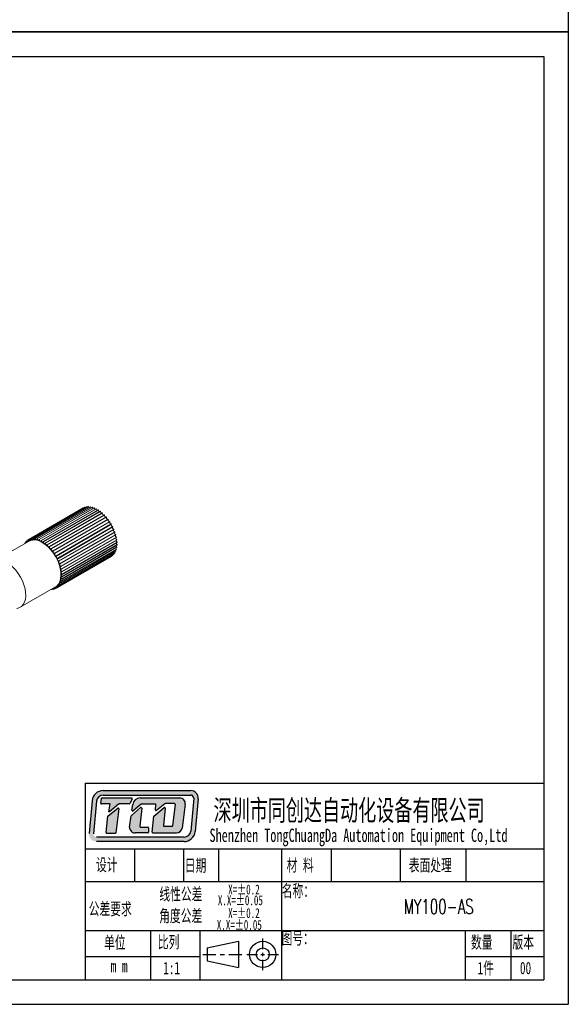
# Model space of a CAD drawing. Header units: millimetres. Extents: x 16752 to 17194, y 779 to 1404.
# Tile 5 of 11: x 17017 to 17194, y 779 to 1095. Entities that reach past the tile are written whole.
import ezdxf

# ---------------------------------------------------------------- set-up
doc = ezdxf.new("R2010")
doc.units = ezdxf.units.MM
doc.header["$LTSCALE"] = 0.3
doc.layers.add('外框', color=7, linetype='Continuous', lineweight=30)
doc.layers.add('文字', color=3, linetype='Continuous', lineweight=13)
doc.styles.add('SLDTEXTSTYLE2', font='txt')
doc.styles.get("Standard").update_dxf_attribs({"font": 'txt.shx', "width": 0.67, "oblique": 5, "bigfont": 'gbcbig.shx'})

# ---------------------------------------------------------------- blocks, each defined once
blk = doc.blocks.new('Y')
at = {"lineweight": 30}
for p, q in [((-4136.76, 2009.27), (-3862.74, 2009.27)), ((-4154.44, 2003.97), (-3857.44, 2003.97)), ((-4154.44, 2003.97), (-3857.44, 2003.97))]:
    blk.add_line(p, q, dxfattribs=at)
for points in [[(-3857.44, 2213.99), (-4154.44, 2213.99), (-4154.44, 2003.97)], [(-4136.76, 2009.27), (-4136.76, 2208.69), (-3862.74, 2208.69)]]:
    blk.add_lwpolyline(points, dxfattribs=at)
blk = doc.blocks.new('W')
at = {"lineweight": 30}
for p, q in [((-3857.44, 2213.99), (-3857.44, 2003.97)), ((-3857.44, 2213.99), (-3857.44, 2003.97)), ((-3862.74, 2208.69), (-3862.74, 2009.27))]:
    blk.add_line(p, q, dxfattribs=at)
blk.add_blockref('Y', (0, 0))

msp = doc.modelspace()

# ---------------------------------------------------------------- hatches: boundary and pattern name
at = {"layer": '外框'}
h = msp.add_hatch(color=256, dxfattribs=at)
h.dxf.hatch_style = 1
h.paths.add_polyline_path([(17072.359, 847.489), (17044.224, 847.489, 0.3871904), (17040.67, 844.252), (17039.687, 833.733, 0.4417631), (17042.057, 831.132), (17070.208, 831.132, 0.3876272), (17073.763, 834.374), (17074.729, 844.892, 0.4413093)])
h.paths.add_polyline_path([(17072.359, 846.061, -0.4413093), (17073.307, 845.022), (17072.341, 834.505, -0.3876272), (17070.208, 832.56), (17042.057, 832.56, -0.4417631), (17041.109, 833.6), (17042.092, 844.119, -0.3871904), (17044.224, 846.061)], flags=16)
h.paths.add_polyline_path([(17053.321, 845.145, -0.5692565), (17053.531, 844.794), (17052.734, 843.323, -0.2751589), (17052.525, 843.199), (17049.316, 843.199, 0.1785487), (17049.162, 843.142), (17046.251, 840.656), (17046.046, 840.656), (17046.511, 843.202), (17043.685, 843.202, -0.4551699), (17043.449, 843.473), (17043.649, 844.916, -0.3736999), (17043.884, 845.121)], flags=0)
h.paths.add_polyline_path([(17048.916, 841.825, -0.6728841), (17049.298, 841.606), (17048.268, 833.974, -0.3754282), (17048.032, 833.768), (17045.429, 833.768, -0.4451596), (17045.192, 834.031), (17045.739, 839.246, -0.2032664), (17045.829, 839.409)], flags=0)
h.paths.add_polyline_path([(17056.058, 845.146), (17068.795, 845.146, -0.4535474), (17070.564, 843.126), (17069.543, 835.461, -0.3759441), (17067.774, 833.912), (17060.221, 833.912, -0.443757), (17059.984, 834.173), (17060.494, 839.257), (17063.762, 842.033, -0.6781546), (17064.153, 841.826), (17063.548, 836.289, 0.4464345), (17063.785, 836.025), (17066.312, 836.025, 0.3783283), (17066.548, 836.233), (17067.396, 843.037, 0.4510331), (17067.16, 843.304), (17064.186, 843.304, 0.1736567), (17064.035, 843.25), (17061.394, 841.08, -0.6630003), (17061.006, 841.284), (17061.143, 842.92, 0.4388203), (17060.905, 843.178), (17056.577, 843.178, 0.1753949), (17056.425, 843.123), (17053.849, 840.977, -0.6807563), (17053.461, 841.19), (17053.697, 843.064, -0.3779258)], flags=0)
h.paths.add_polyline_path([(17053.325, 839.491), (17056.201, 842.019, -0.6841835), (17056.595, 841.815), (17055.97, 836.066, 0.4462884), (17056.207, 835.803), (17058.515, 835.803, -0.4142136), (17058.753, 835.565), (17058.753, 834.15, -0.4142136), (17058.515, 833.912), (17054.478, 833.912, -0.4294817), (17052.696, 835.789), (17053.247, 839.349, -0.1758286)], flags=0)
h.paths.add_polyline_path([(17053.531, 844.794, 0.5692565), (17053.321, 845.145), (17043.884, 845.121, 0.3736999), (17043.649, 844.916), (17043.449, 843.473, 0.4551699), (17043.685, 843.202), (17046.511, 843.202), (17046.046, 840.656), (17046.251, 840.656), (17049.162, 843.142, -0.1785487), (17049.316, 843.199), (17052.525, 843.199, 0.2751589), (17052.734, 843.323)], flags=0)
h.paths.add_polyline_path([(17049.298, 841.606, 0.6728841), (17048.916, 841.825), (17045.829, 839.409, 0.2032664), (17045.739, 839.246), (17045.192, 834.031, 0.4451596), (17045.429, 833.768), (17048.032, 833.768, 0.3754282), (17048.268, 833.974)], flags=0)
h.paths.add_polyline_path([(17056.595, 841.815, 0.6841835), (17056.201, 842.019), (17053.325, 839.491, 0.1758286), (17053.247, 839.349), (17052.696, 835.789, 0.4294817), (17054.478, 833.912), (17058.515, 833.912, 0.4142136), (17058.753, 834.15), (17058.753, 835.565, 0.4142136), (17058.515, 835.803), (17056.207, 835.803, -0.4462884), (17055.97, 836.066)], flags=0)
h.paths.add_polyline_path([(17068.795, 845.146), (17056.058, 845.146, 0.3779258), (17053.697, 843.064), (17053.461, 841.19, 0.6807563), (17053.849, 840.977), (17056.425, 843.123, -0.1753949), (17056.577, 843.178), (17060.905, 843.178, -0.4388203), (17061.143, 842.92), (17061.006, 841.284, 0.6630003), (17061.394, 841.08), (17064.035, 843.25, -0.1736567), (17064.186, 843.304), (17067.16, 843.304, -0.4510331), (17067.396, 843.037), (17066.548, 836.233, -0.3783283), (17066.312, 836.025), (17063.785, 836.025, -0.4464345), (17063.548, 836.289), (17064.153, 841.826, 0.6781546), (17063.762, 842.033), (17060.494, 839.257), (17059.984, 834.173, 0.443757), (17060.221, 833.912), (17067.774, 833.912, 0.3759441), (17069.543, 835.461), (17070.564, 843.126, 0.4535474)], flags=0)
h = msp.add_hatch(color=256, dxfattribs=at)
h.dxf.hatch_style = 1
h.paths.add_polyline_path([(17053.531, 844.794, 0.5692565), (17053.321, 845.145), (17043.884, 845.121, 0.3736999), (17043.649, 844.916), (17043.449, 843.473, 0.4551699), (17043.685, 843.202), (17046.511, 843.202), (17046.046, 840.656), (17046.251, 840.656), (17049.162, 843.142, -0.1785487), (17049.316, 843.199), (17052.525, 843.199, 0.2751589), (17052.734, 843.323)])
h.paths.add_polyline_path([(17049.298, 841.606, 0.6728841), (17048.916, 841.825), (17045.829, 839.409, 0.2032664), (17045.739, 839.246), (17045.192, 834.031, 0.4451596), (17045.429, 833.768), (17048.032, 833.768, 0.3754282), (17048.268, 833.974)])
h.paths.add_polyline_path([(17056.595, 841.815, 0.6841835), (17056.201, 842.019), (17053.325, 839.491, 0.1758286), (17053.247, 839.349), (17052.696, 835.789, 0.4294817), (17054.478, 833.912), (17058.515, 833.912, 0.4142136), (17058.753, 834.15), (17058.753, 835.565, 0.4142136), (17058.515, 835.803), (17056.207, 835.803, -0.4462884), (17055.97, 836.066)])
h.paths.add_polyline_path([(17068.795, 845.146), (17056.058, 845.146, 0.3779258), (17053.697, 843.064), (17053.461, 841.19, 0.6807563), (17053.849, 840.977), (17056.425, 843.123, -0.1753949), (17056.577, 843.178), (17060.905, 843.178, -0.4388203), (17061.143, 842.92), (17061.006, 841.284, 0.6630003), (17061.394, 841.08), (17064.035, 843.25, -0.1736567), (17064.186, 843.304), (17067.16, 843.304, -0.4510331), (17067.396, 843.037), (17066.548, 836.233, -0.3783283), (17066.312, 836.025), (17063.785, 836.025, -0.4464345), (17063.548, 836.289), (17064.153, 841.826, 0.6781546), (17063.762, 842.033), (17060.494, 839.257), (17059.984, 834.173, 0.443757), (17060.221, 833.912), (17067.774, 833.912, 0.3759441), (17069.543, 835.461), (17070.564, 843.126, 0.4535474)])

# ---------------------------------------------------------------- linework, layer by layer
at = {"color": 7, "linetype": 'Continuous', "lineweight": 15}
for p, q in [((17037.852, 938.289), (17020.174, 928.084)), ((17020.21, 928.104), (17037.887, 938.309)), ((17020.63, 928.298), (17038.308, 938.504)), ((17020.708, 928.326), (17038.386, 938.532)), ((17021.166, 928.446), (17038.843, 938.651)), ((17021.25, 928.461), (17038.928, 938.666)), ((17021.74, 928.505), (17039.418, 938.71)), ((17021.83, 928.506), (17039.507, 938.711)), ((17022.346, 928.473), (17040.024, 938.678)), ((17022.44, 928.46), (17040.118, 938.665)), ((17022.978, 928.352), (17040.656, 938.557)), ((17023.075, 928.326), (17040.753, 938.531)), ((17023.629, 928.142), (17041.306, 938.347)), ((17023.728, 928.103), (17041.406, 938.308)), ((17024.291, 927.846), (17041.968, 938.051)), ((17024.391, 927.794), (17042.069, 937.999)), ((17024.957, 927.468), (17042.634, 937.673)), ((17025.057, 927.404), (17042.735, 937.609)), ((17025.62, 927.011), (17043.297, 937.216)), ((17025.719, 926.935), (17043.397, 937.14)), ((17026.272, 926.48), (17043.95, 936.685)), ((17026.37, 926.394), (17044.047, 936.599)), ((17037.909, 938.273), (17037.887, 938.309)), ((17038.45, 938.424), (17038.386, 938.532)), ((17026.907, 925.881), (17044.585, 936.087)), ((17027.001, 925.786), (17044.679, 935.991)), ((17027.518, 925.222), (17045.196, 935.427)), ((17027.608, 925.117), (17045.286, 935.322)), ((17028.098, 924.508), (17045.775, 934.713)), ((17028.182, 924.396), (17045.86, 934.601)), ((17028.64, 923.748), (17046.317, 933.953)), ((17028.718, 923.629), (17046.396, 933.834)), ((17029.138, 922.95), (17046.816, 933.155)), ((17029.209, 922.826), (17046.887, 933.031)), ((17029.588, 922.123), (17047.265, 932.328)), ((17029.651, 921.996), (17047.329, 932.201)), ((17029.984, 921.275), (17047.661, 931.48)), ((17030.038, 921.146), (17047.716, 931.351)), ((17030.321, 920.417), (17047.999, 930.622)), ((17030.367, 920.287), (17048.045, 930.492)), ((17020.424, 927.651), (17009.111, 921.12)), ((17019.005, 926.832), (17018.981, 926.86)), ((17019.027, 926.938), (17019.411, 927.159)), ((17019.027, 926.938), (17019.084, 926.877)), ((17019.364, 927.406), (17019.758, 927.633)), ((17019.76, 927.796), (17020.159, 928.026)), ((17030.597, 919.558), (17048.275, 929.763)), ((17030.633, 919.429), (17048.311, 929.634)), ((17030.808, 918.707), (17048.485, 928.912)), ((17030.834, 918.579), (17048.512, 928.784)), ((17030.951, 917.873), (17048.629, 928.078)), ((17030.967, 917.749), (17048.645, 927.954)), ((17031.026, 917.065), (17048.704, 927.27)), ((17031.032, 916.946), (17048.709, 927.151)), ((17030.321, 913.641), (17047.999, 923.846)), ((17030.367, 913.719), (17048.045, 923.924)), ((17030.597, 914.182), (17048.275, 924.387)), ((17030.633, 914.27), (17048.311, 924.475)), ((17030.808, 914.79), (17048.485, 924.995)), ((17030.834, 914.888), (17048.512, 925.093)), ((17030.951, 915.459), (17048.629, 925.664)), ((17030.967, 915.564), (17048.645, 925.769)), ((17031.026, 916.18), (17048.704, 926.385)), ((17031.032, 916.293), (17048.709, 926.498)), ((17029.174, 912.495), (17046.851, 922.7)), ((17029.209, 912.516), (17046.887, 922.721)), ((17029.588, 912.783), (17047.265, 922.988)), ((17029.651, 912.837), (17047.329, 923.042)), ((17029.984, 913.173), (17047.661, 923.378)), ((17030.038, 913.239), (17047.716, 923.444)), ((17046.887, 922.721), (17046.867, 922.758)), ((17047.329, 923.042), (17047.268, 923.151)), ((17017.61, 906.397), (17028.924, 912.928)), ((17027.518, 912.073), (17027.505, 912.109)), ((17027.584, 912.155), (17027.608, 912.074)), ((17027.608, 912.074), (17027.992, 912.296)), ((17028.182, 912.133), (17028.576, 912.36)), ((17028.718, 912.281), (17029.117, 912.511))]:
    msp.add_line(p, q, dxfattribs=at)
at = {"color": 7, "linetype": 'Continuous', "lineweight": 15, "flags": 128}
for points in [[(17039.034, 938.488), (17039.001, 938.531), (17038.928, 938.666)], [(17039.654, 938.464), (17039.572, 938.572), (17039.507, 938.711)], [(17045.68, 934.658), (17045.604, 934.665), (17045.495, 934.721), (17045.392, 934.821), (17045.31, 934.951), (17045.261, 935.091), (17045.253, 935.221), (17045.286, 935.322)], [(17046.263, 933.922), (17046.236, 933.916), (17046.133, 933.934), (17046.025, 934.002), (17045.926, 934.112), (17045.852, 934.247), (17045.813, 934.387), (17045.816, 934.511), (17045.86, 934.601)], [(17046.804, 933.148), (17046.727, 933.133), (17046.622, 933.165), (17046.514, 933.246), (17046.421, 933.364), (17046.355, 933.502), (17046.328, 933.64), (17046.342, 933.756), (17046.396, 933.834)], [(17047.265, 932.328), (17047.171, 932.32), (17047.063, 932.366), (17046.958, 932.459), (17046.871, 932.585), (17046.815, 932.725), (17046.798, 932.858), (17046.824, 932.966), (17046.875, 933.025)], [(17047.661, 931.48), (17047.562, 931.488), (17047.453, 931.547), (17047.351, 931.651), (17047.271, 931.782), (17047.225, 931.922), (17047.22, 932.051), (17047.257, 932.149), (17047.275, 932.17)], [(17047.999, 930.622), (17047.895, 930.644), (17047.787, 930.717), (17047.69, 930.829), (17047.618, 930.965), (17047.583, 931.105), (17047.589, 931.227), (17047.621, 931.297)], [(17048.275, 929.763), (17048.168, 929.799), (17048.061, 929.884), (17047.97, 930.005), (17047.907, 930.144), (17047.883, 930.28), (17047.9, 930.394), (17047.91, 930.415)], [(17019.434, 927.079), (17019.39, 927.209), (17019.309, 927.34)], [(17019.76, 927.796), (17019.855, 927.679), (17019.963, 927.601), (17020.068, 927.572), (17020.155, 927.597), (17020.211, 927.673), (17020.227, 927.787), (17020.202, 927.924), (17020.138, 928.063)], [(17020.21, 928.104), (17020.298, 927.98), (17020.404, 927.889), (17020.511, 927.846), (17020.605, 927.857), (17020.67, 927.92), (17020.698, 928.025), (17020.684, 928.158), (17020.63, 928.298)], [(17020.708, 928.326), (17020.79, 928.196), (17020.892, 928.095), (17021.001, 928.038), (17021.1, 928.034), (17021.174, 928.083), (17021.212, 928.179), (17021.209, 928.306), (17021.166, 928.446)], [(17021.25, 928.461), (17021.324, 928.326), (17021.422, 928.215), (17021.53, 928.145), (17021.633, 928.126), (17021.715, 928.161), (17021.764, 928.245), (17021.773, 928.366), (17021.74, 928.505)], [(17021.83, 928.506), (17021.894, 928.367), (17021.987, 928.248), (17022.094, 928.166), (17022.201, 928.133), (17022.29, 928.153), (17022.348, 928.225), (17022.368, 928.337), (17022.346, 928.473)], [(17022.44, 928.46), (17022.495, 928.32), (17022.582, 928.194), (17022.687, 928.1), (17022.795, 928.053), (17022.89, 928.059), (17022.958, 928.118), (17022.989, 928.22), (17022.978, 928.352)], [(17023.075, 928.326), (17023.12, 928.185), (17023.199, 928.053), (17023.301, 927.949), (17023.41, 927.888), (17023.51, 927.88), (17023.586, 927.925), (17023.628, 928.017), (17023.629, 928.142)], [(17023.728, 928.103), (17023.762, 927.964), (17023.833, 927.827), (17023.93, 927.714), (17024.038, 927.64), (17024.142, 927.617), (17024.227, 927.648), (17024.279, 927.728), (17024.291, 927.846)], [(17024.391, 927.794), (17024.414, 927.658), (17024.476, 927.519), (17024.567, 927.398), (17024.674, 927.312), (17024.781, 927.274), (17024.872, 927.291), (17024.933, 927.359), (17024.957, 927.468)], [(17028.924, 912.928), (17029.33, 913.212), (17029.879, 913.814), (17030.294, 914.584), (17030.563, 915.502), (17030.679, 916.543), (17030.641, 917.682), (17030.447, 918.888), (17030.104, 920.13), (17029.62, 921.377), (17029.009, 922.595), (17028.285, 923.754), (17027.467, 924.823), (17026.577, 925.774), (17025.638, 926.584), (17024.674, 927.23)], [(17025.057, 927.404), (17025.069, 927.272), (17025.121, 927.131), (17025.206, 927.003), (17025.31, 926.906), (17025.418, 926.855), (17025.515, 926.857), (17025.585, 926.911), (17025.62, 927.011)], [(17025.719, 926.935), (17025.72, 926.809), (17025.762, 926.669), (17025.838, 926.535), (17025.938, 926.428), (17026.047, 926.364), (17026.148, 926.351), (17026.227, 926.391), (17026.272, 926.48)], [(17026.37, 926.394), (17026.359, 926.275), (17026.39, 926.137), (17026.458, 925.999), (17026.553, 925.883), (17026.661, 925.806), (17026.766, 925.778), (17026.852, 925.805), (17026.907, 925.881)], [(17027.001, 925.786), (17026.98, 925.675), (17026.999, 925.54), (17027.058, 925.4), (17027.147, 925.277), (17027.253, 925.187), (17027.361, 925.146), (17027.454, 925.158), (17027.518, 925.222)], [(17027.608, 925.117), (17027.575, 925.016), (17027.584, 924.886), (17027.632, 924.746), (17027.714, 924.616), (17027.817, 924.516), (17027.926, 924.46), (17028.024, 924.457), (17028.098, 924.508)], [(17028.182, 924.396), (17028.138, 924.306), (17028.136, 924.182), (17028.174, 924.042), (17028.248, 923.907), (17028.347, 923.797), (17028.456, 923.729), (17028.558, 923.711), (17028.64, 923.748)], [(17028.718, 923.629), (17028.664, 923.551), (17028.65, 923.435), (17028.678, 923.297), (17028.743, 923.159), (17028.836, 923.041), (17028.944, 922.959), (17029.05, 922.928), (17029.138, 922.95)], [(17047.716, 923.444), (17047.636, 923.575), (17047.615, 923.625)], [(17048.045, 923.924), (17047.957, 924.049), (17047.904, 924.174)], [(17016.463, 906.023), (17016.573, 906.038), (17017.346, 906.262), (17018.016, 906.681), (17018.565, 907.283), (17018.98, 908.053), (17019.249, 908.97), (17019.366, 910.012), (17019.327, 911.15), (17019.133, 912.356), (17018.79, 913.599), (17018.307, 914.845), (17017.695, 916.064), (17016.971, 917.222), (17016.153, 918.291), (17015.264, 919.243), (17014.324, 920.052), (17013.36, 920.699)], [(17029.209, 922.826), (17029.146, 922.761), (17029.121, 922.653), (17029.137, 922.52), (17029.193, 922.379), (17029.28, 922.254), (17029.385, 922.161), (17029.493, 922.115), (17029.588, 922.123)], [(17029.651, 921.996), (17029.579, 921.943), (17029.543, 921.846), (17029.548, 921.717), (17029.594, 921.577), (17029.673, 921.445), (17029.775, 921.342), (17029.884, 921.283), (17029.984, 921.275)], [(17030.038, 921.146), (17029.958, 921.108), (17029.911, 921.021), (17029.905, 920.9), (17029.94, 920.76), (17030.012, 920.624), (17030.109, 920.512), (17030.218, 920.439), (17030.321, 920.417)], [(17030.367, 920.287), (17030.279, 920.263), (17030.223, 920.189), (17030.205, 920.075), (17030.229, 919.939), (17030.292, 919.8), (17030.383, 919.679), (17030.49, 919.594), (17030.597, 919.558)], [(17030.633, 919.429), (17030.539, 919.419), (17030.473, 919.358), (17030.444, 919.253), (17030.457, 919.121), (17030.51, 918.98), (17030.595, 918.853), (17030.7, 918.757), (17030.808, 918.707)], [(17030.834, 918.579), (17030.735, 918.585), (17030.66, 918.537), (17030.62, 918.442), (17030.622, 918.316), (17030.665, 918.175), (17030.742, 918.042), (17030.843, 917.936), (17030.951, 917.873)], [(17030.967, 917.749), (17030.864, 917.769), (17030.781, 917.735), (17030.731, 917.652), (17030.722, 917.532), (17030.754, 917.394), (17030.823, 917.257), (17030.918, 917.141), (17031.026, 917.065)], [(17030.597, 914.182), (17030.49, 914.269), (17030.383, 914.308), (17030.292, 914.293), (17030.229, 914.226), (17030.205, 914.118), (17030.223, 913.984), (17030.279, 913.844), (17030.367, 913.719)], [(17030.808, 914.79), (17030.7, 914.865), (17030.595, 914.89), (17030.51, 914.86), (17030.457, 914.781), (17030.444, 914.664), (17030.473, 914.526), (17030.539, 914.388), (17030.633, 914.27)], [(17030.951, 915.459), (17030.843, 915.521), (17030.742, 915.53), (17030.665, 915.487), (17030.622, 915.396), (17030.62, 915.271), (17030.66, 915.131), (17030.735, 914.997), (17030.834, 914.888)], [(17031.026, 916.18), (17030.918, 916.228), (17030.823, 916.223), (17030.754, 916.166), (17030.722, 916.064), (17030.731, 915.933), (17030.781, 915.793), (17030.864, 915.664), (17030.967, 915.564)], [(17031.032, 916.946), (17030.925, 916.98), (17030.836, 916.961), (17030.776, 916.89), (17030.755, 916.779), (17030.776, 916.644), (17030.836, 916.504), (17030.925, 916.381), (17031.032, 916.293)], [(17028.098, 912.118), (17028.024, 912.253), (17027.934, 912.357)], [(17029.138, 912.475), (17029.05, 912.599), (17028.944, 912.69), (17028.836, 912.733), (17028.743, 912.722), (17028.678, 912.659), (17028.65, 912.554), (17028.664, 912.421), (17028.718, 912.281)], [(17029.588, 912.783), (17029.493, 912.9), (17029.385, 912.978), (17029.28, 913.007), (17029.193, 912.982), (17029.137, 912.906), (17029.121, 912.792), (17029.146, 912.655), (17029.209, 912.516)], [(17029.984, 913.173), (17029.884, 913.281), (17029.775, 913.347), (17029.673, 913.361), (17029.594, 913.322), (17029.548, 913.234), (17029.543, 913.112), (17029.579, 912.972), (17029.651, 912.837)], [(17030.321, 913.641), (17030.218, 913.739), (17030.109, 913.792), (17030.012, 913.792), (17029.94, 913.738), (17029.905, 913.64), (17029.911, 913.511), (17029.958, 913.37), (17030.038, 913.239)]]:
    msp.add_lwpolyline(points, dxfattribs=at)
at = {"color": 7, "linetype": 'Continuous', "lineweight": 15}
for centre, radius, start, end in [((17039.395, 935.588), 3.112, 108.92393, 110.45435), ((17039.463, 935.315), 3.393, 99.06895, 100.51605), ((17039.506, 934.813), 3.897, 89.97757, 91.29675), ((17039.46, 934.114), 4.599, 81.77495, 82.95673), ((17040.757, 938.834), 0.661, 194.7862, 226.67864), ((17039.275, 933.206), 5.526, 74.48209, 75.52625), ((17041.392, 938.657), 0.651, 191.19091, 230.27436), ((17038.939, 932.199), 6.588, 68.01081, 68.94066), ((17042.03, 938.386), 0.629, 187.14178, 234.32317), ((17038.43, 931.08), 7.818, 62.25671, 63.08633), ((17042.668, 938.027), 0.6, 182.60125, 238.86384), ((17037.767, 929.93), 9.146, 57.09637, 57.84358), ((17043.319, 937.595), 0.585, 178.61594, 242.84881), ((17036.977, 928.798), 10.526, 52.41877, 53.09881), ((17043.942, 937.074), 0.549, 173.06047, 248.40477), ((17036.145, 927.785), 11.838, 48.12134, 48.75051), ((17044.569, 936.495), 0.532, 168.72421, 252.74097), ((17035.265, 926.859), 13.115, 44.12416, 44.71099), ((17045.173, 935.85), 0.513, 164.08803, 257.37673), ((17034.47, 926.134), 14.192, 40.34668, 40.90302), ((17033.946, 925.712), 14.864, 36.72593, 37.26691), ((17033.502, 925.394), 15.41, 33.20979, 33.73735), ((17033.432, 925.346), 15.495, 29.73595, 30.26252), ((17033.495, 925.374), 15.427, 26.26399, 26.79099), ((17034.048, 925.625), 14.819, 22.73175, 23.27438), ((17034.791, 925.905), 14.025, 19.09407, 19.65704), ((17022.385, 924.898), 3.929, 148.72048, 150.0291), ((17021.94, 925.205), 3.388, 139.48737, 140.93698), ((17019.69, 927.593), 0.376, 209.90147, 267.41279), ((17021.735, 925.405), 3.101, 129.55363, 131.08934), ((17019.368, 927.453), 0.437, 335.42588, 41.39043), ((17021.673, 925.487), 2.998, 119.21832, 120.78968), ((17022.191, 923.82), 4.219, 53.93884, 114.75069), ((17021.717, 925.383), 3.112, 108.92393, 110.45435), ((17021.785, 925.11), 3.393, 99.06895, 100.51605), ((17021.828, 924.608), 3.897, 89.97757, 91.29675), ((17021.782, 923.909), 4.599, 81.77495, 82.95673), ((17021.597, 923.001), 5.526, 74.48209, 75.52625), ((17021.261, 921.994), 6.588, 68.01081, 68.94066), ((17020.752, 920.875), 7.818, 62.25671, 63.08633), ((17020.089, 919.725), 9.146, 57.09637, 57.84358), ((17019.299, 918.593), 10.526, 52.41877, 53.09881), ((17048.656, 929.416), 0.532, 167.24657, 251.2776), ((17035.664, 926.176), 13.111, 15.29042, 15.87746), ((17048.844, 928.583), 0.549, 171.58149, 246.94238), ((17048.981, 927.781), 0.582, 176.95076, 241.57333), ((17049.026, 927), 0.594, 180.81352, 237.71015), ((17036.906, 926.476), 11.833, 11.24976, 11.87927), ((17038.282, 926.7), 10.438, 6.90003, 7.58584), ((17039.613, 926.808), 9.102, 2.15599, 2.90683), ((17018.467, 917.58), 11.838, 48.12134, 48.75051), ((17017.587, 916.654), 13.115, 44.12416, 44.71099), ((17016.792, 915.929), 14.192, 40.34668, 40.90302), ((17016.269, 915.507), 14.864, 36.72593, 37.26691), ((17015.825, 915.189), 15.41, 33.20979, 33.73735), ((17044.691, 925.857), 3.871, 328.70687, 330.03507), ((17048.776, 924.944), 0.661, 193.30894, 225.21486), ((17044.025, 926.187), 4.615, 337.05038, 338.22812), ((17048.94, 925.583), 0.651, 189.71509, 228.80879), ((17049.025, 926.271), 0.629, 185.6661, 232.85776), ((17043.186, 926.467), 5.5, 344.47678, 345.52596), ((17042.165, 926.68), 6.543, 351.06012, 351.99643), ((17040.934, 926.803), 7.781, 356.91582, 357.74941), ((17015.754, 915.141), 15.495, 29.73595, 30.26252), ((17015.817, 915.169), 15.427, 26.26399, 26.79099), ((17016.371, 915.42), 14.819, 22.73175, 23.27438), ((17017.113, 915.699), 14.025, 19.09407, 19.65704), ((17045.36, 925.282), 2.982, 299.21762, 300.79772), ((17045.293, 925.376), 3.097, 309.55265, 311.09032), ((17045.094, 925.571), 3.376, 319.48907, 320.94362), ((17017.986, 915.971), 13.111, 15.29042, 15.87746), ((17019.229, 916.271), 11.833, 11.24976, 11.87927), ((17020.604, 916.495), 10.438, 6.90003, 7.58584), ((17026.347, 915.982), 4.615, 337.05038, 338.22812), ((17025.509, 916.262), 5.5, 344.47678, 345.52596), ((17024.488, 916.475), 6.543, 351.06012, 351.99643), ((17021.936, 916.603), 9.102, 2.15599, 2.90683), ((17023.256, 916.598), 7.781, 356.91582, 357.74941), ((17027.519, 915.993), 3.919, 269.98102, 271.29282), ((17027.564, 915.464), 3.388, 279.07014, 280.51957), ((17028.507, 912.321), 0.376, 152.44263, 210.11996), ((17028.226, 912.113), 0.437, 18.58208, 84.70217), ((17027.635, 915.183), 3.098, 288.91774, 290.45513), ((17027.683, 915.077), 2.982, 299.21762, 300.79772), ((17027.615, 915.171), 3.097, 309.55265, 311.09032), ((17027.417, 915.366), 3.376, 319.48907, 320.94362), ((17027.013, 915.652), 3.871, 328.70687, 330.03507)]:
    msp.add_arc(centre, radius, start, end, dxfattribs=at)
at = {"layer": '外框', "lineweight": 30}
for p, q in [((17038.429, 849.834), (17185.658, 849.834)), ((17038.429, 849.834), (17038.429, 786.736)), ((17043.449, 843.473), (17043.649, 844.916)), ((17040.67, 844.252), (17039.687, 833.733)), ((17042.092, 844.119), (17041.109, 833.6)), ((17054.284, 828.801), (17054.284, 818.285)), ((17069.978, 828.801), (17069.978, 818.285)), ((17081.196, 828.801), (17081.196, 818.285)), ((17101.527, 828.801), (17101.527, 786.736)), ((17117.419, 828.801), (17117.419, 818.285)), ((17139.602, 828.801), (17139.602, 818.285)), ((17160.681, 828.801), (17160.681, 818.285)), ((17038.429, 818.285), (17185.658, 818.285)), ((17038.429, 802.511), (17185.658, 802.511)), ((17059.462, 802.511), (17059.462, 786.736)), ((17075.236, 802.511), (17075.236, 786.736)), ((17160.419, 802.511), (17160.419, 786.736)), ((17175.142, 802.511), (17175.142, 786.736)), ((17077.561, 796.975), (17087.64, 799.078)), ((17087.64, 799.078), (17087.64, 790.665)), ((17095.447, 796.565), (17095.447, 799.95)), ((17038.429, 794.172), (17075.236, 794.172)), ((17076.263, 794.872), (17080.408, 794.872)), ((17077.561, 796.975), (17077.561, 792.769)), ((17081.789, 794.872), (17083.171, 794.872)), ((17084.552, 794.872), (17088.697, 794.872)), ((17090.37, 794.872), (17093.755, 794.872)), ((17094.883, 794.872), (17096.012, 794.872)), ((17095.447, 794.308), (17095.447, 795.436)), ((17097.14, 794.872), (17100.525, 794.872)), ((17160.419, 794.172), (17185.658, 794.172)), ((17077.561, 792.769), (17087.64, 790.665)), ((17095.447, 789.794), (17095.447, 793.179))]:
    msp.add_line(p, q, dxfattribs=at)
at = {"layer": '外框'}
for p, q in [((17043.884, 845.121), (17053.321, 845.145)), ((17044.224, 847.489), (17072.359, 847.489)), ((17044.224, 846.061), (17072.359, 846.061)), ((17053.531, 844.794), (17052.734, 843.323)), ((17056.058, 845.146), (17068.795, 845.146)), ((17073.307, 845.022), (17072.341, 834.505)), ((17074.729, 844.892), (17073.763, 834.374)), ((17046.511, 843.202), (17043.685, 843.202)), ((17045.829, 839.409), (17048.916, 841.825)), ((17046.046, 840.656), (17046.511, 843.202)), ((17049.162, 843.142), (17046.251, 840.656)), ((17049.298, 841.606), (17048.268, 833.974)), ((17052.525, 843.199), (17049.316, 843.199)), ((17053.325, 839.491), (17056.201, 842.019)), ((17053.461, 841.19), (17053.697, 843.064)), ((17056.425, 843.123), (17053.849, 840.977)), ((17056.595, 841.815), (17055.97, 836.066)), ((17060.905, 843.178), (17056.577, 843.178)), ((17060.494, 839.257), (17063.762, 842.033)), ((17061.006, 841.284), (17061.143, 842.92)), ((17064.035, 843.25), (17061.394, 841.08)), ((17064.153, 841.826), (17063.548, 836.289)), ((17067.16, 843.304), (17064.186, 843.304)), ((17066.548, 836.233), (17067.396, 843.037)), ((17070.564, 843.126), (17069.543, 835.461)), ((17045.192, 834.031), (17045.739, 839.246)), ((17046.251, 840.656), (17046.046, 840.656)), ((17052.696, 835.789), (17053.247, 839.349)), ((17059.984, 834.173), (17060.494, 839.257)), ((17056.207, 835.803), (17058.515, 835.803)), ((17058.753, 835.565), (17058.753, 834.15)), ((17063.785, 836.025), (17066.312, 836.025)), ((17070.208, 832.56), (17042.057, 832.56)), ((17048.032, 833.768), (17045.429, 833.768)), ((17058.515, 833.912), (17054.478, 833.912)), ((17060.221, 833.912), (17067.774, 833.912)), ((17038.429, 828.801), (17185.658, 828.801)), ((17070.208, 831.132), (17042.057, 831.132))]:
    msp.add_line(p, q, dxfattribs=at)
at = {"layer": '外框', "lineweight": 30}
for radius in [4.207, 2.103]:
    msp.add_circle((17095.447, 794.872), radius, dxfattribs=at)
at = {"layer": '外框'}
for centre, radius, start, end in [((17044.224, 843.92), 3.569, 90, 174.66371), ((17044.224, 843.92), 2.142, 90, 174.66371), ((17053.322, 844.907), 0.238, 331.53887, 90.14277), ((17056.058, 842.767), 2.379, 90, 172.81149), ((17068.795, 843.361), 1.785, 352.41382, 90), ((17072.359, 845.11), 2.379, 354.75075, 90), ((17072.359, 845.11), 0.952, 354.75075, 90), ((17049.062, 841.638), 0.238, 352.31021, 128.05413), ((17049.316, 842.961), 0.238, 90, 130.49363), ((17052.525, 843.436), 0.238, 270, 331.53887), ((17056.358, 841.841), 0.238, 353.7974, 131.31456), ((17056.577, 842.94), 0.238, 90, 129.79279), ((17060.905, 842.94), 0.238, 355.22864, 90), ((17063.916, 841.852), 0.238, 353.76947, 130.34282), ((17064.186, 843.066), 0.238, 90, 129.4062), ((17067.16, 843.066), 0.238, 352.89219, 90), ((17045.976, 839.222), 0.238, 128.05413, 174.01321), ((17053.482, 839.313), 0.238, 131.31456, 171.20377), ((17053.697, 841.16), 0.238, 172.81149, 309.79279), ((17061.243, 841.264), 0.238, 175.22864, 309.4062), ((17054.478, 835.696), 1.785, 177.02945, 270), ((17056.207, 836.041), 0.238, 173.7974, 270), ((17058.515, 835.565), 0.238, 0, 90), ((17063.785, 836.263), 0.238, 173.76947, 270), ((17066.312, 836.263), 0.238, 270, 352.89219), ((17067.774, 835.696), 1.785, 270, 352.41382), ((17045.429, 834.006), 0.238, 174.01321, 270), ((17048.032, 834.006), 0.238, 270, 352.31021), ((17058.515, 834.15), 0.238, 270, 0), ((17060.221, 834.15), 0.238, 174.28163, 270), ((17070.208, 834.701), 2.142, 270, 354.75075), ((17070.208, 834.701), 3.569, 270, 354.75075)]:
    msp.add_arc(centre, radius, start, end, dxfattribs=at)
at = {"layer": '外框', "lineweight": 30}
for centre, start, end in [((17043.885, 844.884), 90.14277, 172.10561), ((17043.685, 843.44), 172.10561, 270)]:
    msp.add_arc(centre, 0.238, start, end, dxfattribs=at)

# ---------------------------------------------------------------- block references
at = {"layer": '外框', "lineweight": 25, "xscale": 1.487159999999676, "yscale": 1.487160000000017, "zscale": 1.48716}
for p in [(22930.169, -1889.039), (22930.169, -2201.374)]:
    msp.add_blockref('W', p, dxfattribs=at)

# ---------------------------------------------------------------- texts
at = {"layer": '外框', "style": 'SLDTEXTSTYLE2', "width": 0.67}
for s, height, p in [('深圳市同创达自动化设备有限公司', 6.66248, (17079.671, 837.856)), ('Shenzhen TongChuangDa Automation Equipment Co,Ltd', 4.28302, (17078.365, 830.998)), ('设计', 3.9658, (17041.917, 821.699)), ('日期', 3.9658, (17070.422, 821.483)), ('材 料', 3.9658, (17103.096, 821.564)), ('表面处理', 3.9658, (17142.342, 821.564)), ('线性公差', 3.9658, (17062.273, 812.273)), ('X=±0.2', 3.1726, (17084.354, 814.139)), ('名称：', 3.9658, (17101.579, 813.323)), ('X.X=±0.05', 3.1726, (17081.043, 810.691)), ('公差要求', 3.9658, (17039.593, 807.525)), ('角度公差', 3.9658, (17062.208, 805.295)), ('X=±0.2', 3.1726, (17084.354, 806.564)), ('X.X=±0.05', 3.1726, (17080.705, 802.778)), ('单位', 3.9658, (17044.516, 796.751)), ('比列', 3.9658, (17061.776, 796.872)), ('图号：', 3.9658, (17101.474, 798.112)), ('数量', 3.9658, (17162.305, 796.812)), ('版本', 3.9658, (17175.617, 796.812)), (' m m', 3.9658, (17044.838, 789.161)), ('1:1', 3.9658, (17063.481, 788.529)), ('1件', 3.9658, (17164.417, 788.529)), ('00', 3.9658, (17178.011, 788.529))]:
    msp.add_text(s, height=height, dxfattribs=at).set_placement(p)
at = {"layer": '文字', "ltscale": 0.3, "width": 0.67}
msp.add_text('MY100-AS', height=4.7143, dxfattribs=at).set_placement((17140.689, 807.895))

doc.saveas('drawing.dxf')
